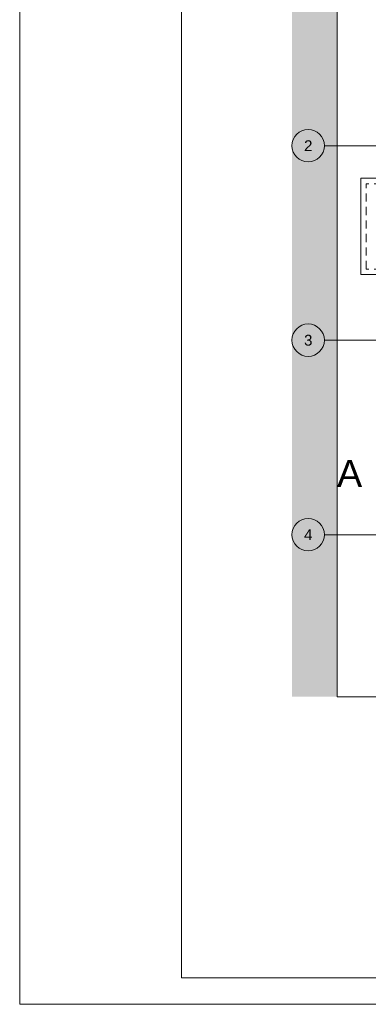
# Paper-space layout 'A-20 ROZBIÓRKI - PIĘTRO 2' of a CAD drawing. Header units: millimetres. Extents: x 0 to 540, y 0 to 297.
# Tile 1 of 9: x 0 to 64, y 0 to 182. Entities that reach past the tile are written whole.
import ezdxf
from ezdxf.xclip import XClip

# ---------------------------------------------------------------- set-up
doc = ezdxf.new("R2010")
doc.units = ezdxf.units.MM
doc.header["$MEASUREMENT"] = 0
doc.header["$XCLIPFRAME"] = 0
for name, pattern in [('DASHDOTX2', [1000, 500, -250, 0, -250]), ('Przer. długie kreski', [2.5, 1.5, -1]), ('PRZERYWANA_DU_A', [550, 350.0000000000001, -199.9999999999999])]:
    doc.linetypes.add(name, pattern=pattern)
doc.layers.add('0_Nr_pióra__2', color=8, linetype='Continuous', lineweight=13)
doc.layers.add('A_linie przekroju_Nr_pióra__1', color=7, linetype='Continuous', lineweight=20)
for name, color, linetype, lineweight, true_color in [('A_Arkusz_Nr_pióra__255', 7, 'Continuous', 15, 0x242424), ('A_osie_Nr_pióra__16', 7, 'Continuous', 5, 0x0f0f0f), ('A_osie_Nr_pióra__76', 7, 'Continuous', 5, 0x2d2d2d), ('A_ściany_Nr_pióra__10', 7, 'Continuous', 13, 0x4b4b4b)]:
    doc.layers.add(name, color=color, linetype=linetype, lineweight=lineweight, true_color=true_color)
doc.layers.add('A_podrys', color=7, linetype='Continuous')
doc.styles.add('STYL_AUTOMATYCZNY_1', font='arial.ttf')

# ---------------------------------------------------------------- blocks, each defined once
blk = doc.blocks.new('Rysunek_1_1', base_point=(-1568.391002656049, -322.1498506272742))
at = {"linetype": 'Continuous', "lineweight": 0, "true_color": 0x484848}
blk.add_hatch(color=251, dxfattribs=at).paths.add_polyline_path([(50.35035806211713, 56.92498247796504), (58.73512179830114, 56.92498247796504), (58.73512179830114, 265.7349830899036), (50.35035806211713, 265.7349830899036)])
at = {"layer": '0_Nr_pióra__2', "color": 8, "linetype": 'PRZERYWANA_DU_A', "lineweight": 13, "flags": 128}
for points in [[(58.735121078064, 265.7349834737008), (58.735121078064, 56.92498347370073)], [(58.735121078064, 56.92498347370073), (173.7351210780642, 56.92498347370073)]]:
    blk.add_lwpolyline(points, dxfattribs=at)
at = {"layer": 'A_osie_Nr_pióra__16', "color": 250, "linetype": 'DASHDOTX2', "lineweight": 5, "true_color": 0x0f0f0f}
for p, q in [((76.60144048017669, 158.924983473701), (56.35035818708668, 158.924982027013)), ((76.60144048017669, 122.9249834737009), (56.35035818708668, 122.9249818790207)), ((76.60144048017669, 86.9249834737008), (56.35035818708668, 86.92498173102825))]:
    blk.add_line(p, q, dxfattribs=at)
at = {"layer": 'A_osie_Nr_pióra__76', "color": 250, "linetype": 'Continuous', "lineweight": 5, "true_color": 0x2d2d2d}
for centre in [(53.35036002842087, 158.924983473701), (53.35036002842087, 122.9249834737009), (53.35036002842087, 86.9249834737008)]:
    blk.add_circle(centre, 3, dxfattribs=at)
at = {"layer": 'A_ściany_Nr_pióra__10', "color": 251, "linetype": 'Continuous', "lineweight": 13, "true_color": 0x4b4b4b}
for p, q in [((72.03410617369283, 152.8949823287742), (63.07410663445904, 152.8949823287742)), ((63.07410663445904, 135.0949819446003), (63.07410663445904, 152.8949823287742)), ((72.03410617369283, 135.0949819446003), (63.07410663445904, 135.0949819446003))]:
    blk.add_line(p, q, dxfattribs=at)
at = {"layer": 'A_ściany_Nr_pióra__10', "color": 251, "linetype": 'Przer. długie kreski', "lineweight": 13, "true_color": 0x4b4b4b}
for p, q in [((72.03410617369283, 151.8949820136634), (64.07410694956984, 151.8949820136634)), ((64.07410694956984, 136.0949822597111), (64.07410694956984, 151.8949820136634)), ((72.03410617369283, 136.0949822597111), (64.07410694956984, 136.0949822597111))]:
    blk.add_line(p, q, dxfattribs=at)
at = {"layer": 'A_linie przekroju_Nr_pióra__1', "color": 7, "linetype": 'Continuous', "lineweight": 20, "insert": (63.33410631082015, 95.75769503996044), "char_height": 5, "attachment_point": 9, "style": 'STYL_AUTOMATYCZNY_1'}
blk.add_mtext('\\A1;{\\pqr;\\pt0;\\fArial|b0|i0|c238|p0;\\W1.000000;A}', dxfattribs=at)
at = {"layer": 'A_osie_Nr_pióra__76', "color": 250, "linetype": 'Continuous', "lineweight": 5, "true_color": 0x2d2d2d, "char_height": 2, "attachment_point": 1, "style": 'STYL_AUTOMATYCZNY_1'}
for s, insert in [('\\A1;{\\pql;\\pt0;\\fArial|b0|i0|c238|p0;\\W1.000000;2}', (52.58763502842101, 159.9249835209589)), ('\\A1;{\\pql;\\pt0;\\fArial|b0|i0|c238|p0;\\W1.000000;3}', (52.58763502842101, 123.9249835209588)), ('\\A1;{\\pql;\\pt0;\\fArial|b0|i0|c238|p0;\\W1.000000;4}', (52.58763502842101, 87.92498352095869))]:
    blk.add_mtext(s, dxfattribs=dict(at, insert=insert))

psp = doc.layouts.new('A-20 ROZBIÓRKI - PIĘTRO 2')

# ---------------------------------------------------------------- linework, layer by layer
at = {"layer": 'A_Arkusz_Nr_pióra__255', "color": 250, "linetype": 'Continuous', "lineweight": 15, "true_color": 0x242424}
for p in [(29.90003742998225, 292.1), (535.1000000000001, 4.900001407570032)]:
    psp.add_line(p, (29.8998034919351, 4.900326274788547), dxfattribs=at)
at = {"layer": 'A_Arkusz_Nr_pióra__255', "color": 250, "linetype": 'Continuous', "lineweight": 15, "true_color": 0x242424, "flags": 128}
psp.add_lwpolyline([(-1.040834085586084e-14, 297), (540, 297), (540, 1.109329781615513e-14), (-1.040834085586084e-14, 1.109329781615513e-14)], close=True, dxfattribs=at)

# ---------------------------------------------------------------- block references
at = {"layer": 'A_podrys', "color": 37, "linetype": 'Continuous', "lineweight": 5, "true_color": 0x656532}
ref = psp.add_blockref('Rysunek_1_1', (-1568.391002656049, -322.1498506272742), dxfattribs=at)
XClip(ref).set_block_clipping_path([(50.35036002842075, 56.92498347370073), (300.8003312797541, 265.7349834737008)])

doc.saveas('drawing.dxf')
